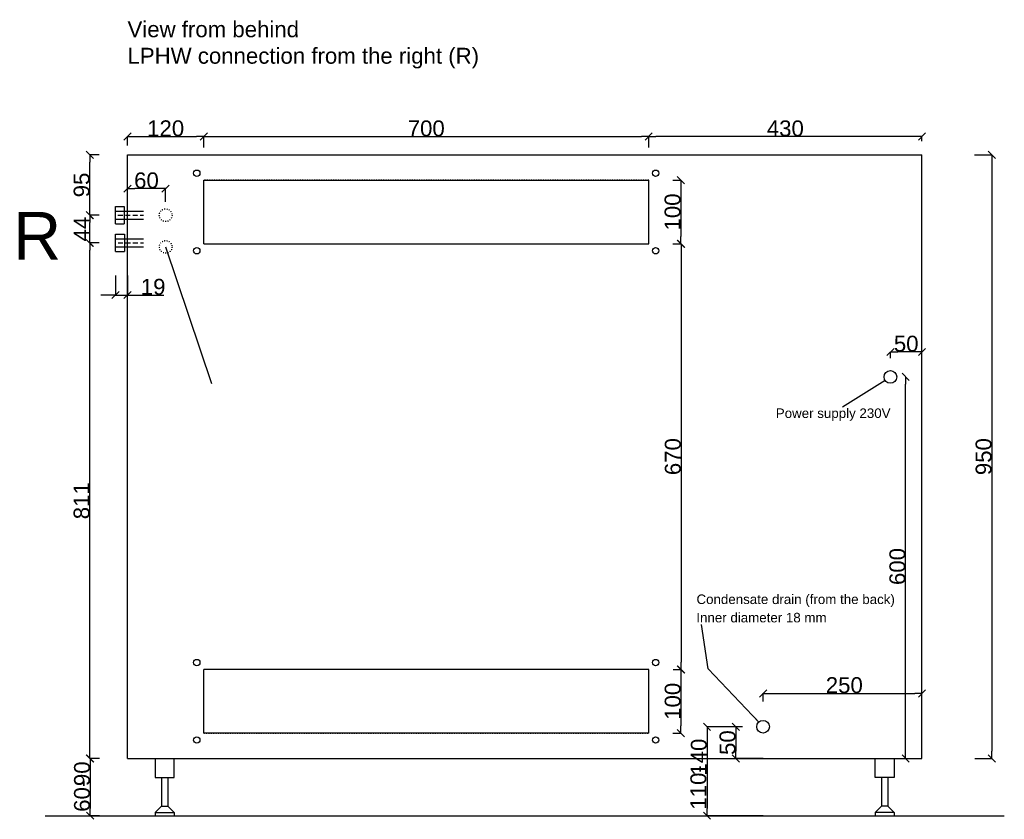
# Model space of a CAD drawing. Extents: x -170 to 4180, y -66 to 2750.
# Tile 4 of 5: x -170 to 1380, y 1244 to 2503. Entities that reach past the tile are written whole.
import ezdxf

# ---------------------------------------------------------------- set-up
doc = ezdxf.new("R2010")
doc.units = 0
doc.header["$MEASUREMENT"] = 0
doc.linetypes.add('Achse', pattern=[11.5, 0, -4, 7.5, 0])
doc.linetypes.add('Hustě  tečkovaná', pattern=[3.75, 1.25, -2.5])
for name, color, linetype in [('Oblouky a kružnice', 7, 'Continuous'), ('Popisky', 7, 'Continuous'), ('Textové bloky', 7, 'Continuous'), ('Čáry', 7, 'Continuous')]:
    doc.layers.add(name, color=color, linetype=linetype)
doc.styles.add('GENERATED_STYLE_1', font='ARIAL.ttf')
doc.styles.add('GENERATED_STYLE_2', font='ARIAL.ttf')
doc.styles.get("Standard").update_dxf_attribs({"font": 'txt', "bigfont": 'BIGFONT.SHX'})
doc.dimstyles.new('Dimstyle_703', dxfattribs={"dimtxt": 0.18, "dimasz": 9.12, "dimexe": 0.18, "dimexo": 0.0625, "dimgap": 0.09, "dimtad": 0, "dimtih": 1, "dimtoh": 1, "dimdec": 4, "dimzin": 0, "dimdsep": 46, "dimtxsty": 'Standard', "dimcen": 0.09, "dimadec": 0, "dimazin": 0, "dimtfac": 1, "dimtdec": 4, "dimtmove": 0, "dimatfit": 0, "dimldrblk": 'ARROWHEAD_5', "dimfxl": 1, "dimtolj": 1, "dimtzin": 0, "dimarcsym": 0})
doc.dimstyles.new('Peter', dxfattribs={"dimtxt": 25, "dimasz": 11.4, "dimexe": 0.18, "dimexo": 0, "dimgap": 0.09, "dimtad": 1, "dimdec": 0, "dimlfac": 0.9995, "dimzin": 0, "dimdsep": 46, "dimtxsty": 'GENERATED_STYLE_1', "dimblk": 'ARROWHEAD_6', "dimblk1": 'ARROWHEAD_6', "dimblk2": 'ARROWHEAD_6', "dimcen": 0.09, "dimclrd": 7, "dimclre": 7, "dimclrt": 7, "dimazin": 0, "dimtfac": 1, "dimtdec": 4, "dimtmove": 0, "dimatfit": 0, "dimfxl": 1, "dimtolj": 1, "dimtzin": 0, "dimarcsym": 0})

# ---------------------------------------------------------------- blocks, each defined once
blk = doc.blocks.new('ARROWHEAD_6')
at = {"color": 0, "linetype": 'Continuous'}
for p, q in [((0, 0), (-1, 0)), ((-0.5, -0.5), (0.5, 0.5))]:
    blk.add_line(p, q, dxfattribs=at)
blk = doc.blocks.new('*D54')
at = {"color": 7, "linetype": 'Continuous', "lineweight": -2}
for p, q in [((-44.1, 1340), (-58.8, 1340)), ((-58.7, 1328.6), (-58.7, 1261.4)), ((-44.1, 1250), (-58.8, 1250))]:
    blk.add_line(p, q, dxfattribs=at)
at = {"layer": 'Defpoints', "color": 0}
for p in [(-44.1, 1340), (-58.7, 1250), (-44.1, 1250)]:
    blk.add_point(p, dxfattribs=at)
at = {"color": 7, "lineweight": -2, "xscale": 11.4, "yscale": 11.4, "zscale": 11.4}
for p, rotation in [((-58.7, 1340), 90), ((-58.7, 1250), 270)]:
    blk.add_blockref('ARROWHEAD_6', p, dxfattribs=dict(at, rotation=rotation))
at = {"color": 7, "linetype": 'Continuous', "lineweight": 0, "insert": (-71.5, 1316), "char_height": 25, "attachment_point": 5, "rotation": 90, "style": 'GENERATED_STYLE_1'}
blk.add_mtext('\\A1;90', dxfattribs=at)
blk = doc.blocks.new('*D55')
at = {"color": 7, "linetype": 'Continuous', "lineweight": -2}
for p, q in [((-44.7, 2151.2), (-59.6, 2151.2)), ((-59.4, 1351.4), (-59.4, 2139.8)), ((-44.1, 1340), (-59.6, 1340))]:
    blk.add_line(p, q, dxfattribs=at)
at = {"layer": 'Defpoints', "color": 0}
for p in [(-59.4, 2151.2), (-44.7, 2151.2), (-44.1, 1340)]:
    blk.add_point(p, dxfattribs=at)
at = {"color": 7, "lineweight": -2, "xscale": 11.4, "yscale": 11.4, "zscale": 11.4}
for p, rotation in [((-59.4, 2151.2), 90), ((-59.4, 1340), 270)]:
    blk.add_blockref('ARROWHEAD_6', p, dxfattribs=dict(at, rotation=rotation))
at = {"color": 7, "linetype": 'Continuous', "lineweight": 0, "insert": (-72.2, 1745.6), "char_height": 25, "attachment_point": 5, "rotation": 90, "style": 'GENERATED_STYLE_1'}
blk.add_mtext('\\A1;811', dxfattribs=at)
blk = doc.blocks.new('*D56')
at = {"color": 7, "linetype": 'Continuous', "lineweight": -2}
for p, q in [((-44.5, 2195), (-59.7, 2195)), ((-59.5, 2162.6), (-59.5, 2183.6)), ((-44.7, 2151.2), (-59.7, 2151.2))]:
    blk.add_line(p, q, dxfattribs=at)
at = {"layer": 'Defpoints', "color": 0}
for p in [(-59.5, 2195), (-44.5, 2195), (-44.7, 2151.2)]:
    blk.add_point(p, dxfattribs=at)
at = {"color": 7, "lineweight": -2, "xscale": 11.4, "yscale": 11.4, "zscale": 11.4}
for p, rotation in [((-59.5, 2195), 90), ((-59.5, 2151.2), 270)]:
    blk.add_blockref('ARROWHEAD_6', p, dxfattribs=dict(at, rotation=rotation))
at = {"color": 7, "linetype": 'Continuous', "lineweight": 0, "insert": (-72.1, 2173.1), "char_height": 25, "attachment_point": 5, "rotation": 90, "style": 'GENERATED_STYLE_1'}
blk.add_mtext('\\A1;44', dxfattribs=at)
blk = doc.blocks.new('*D57')
at = {"color": 7, "linetype": 'Continuous', "lineweight": -2}
for p, q in [((-44.5, 2290), (-59.4, 2290)), ((-59.2, 2206.4), (-59.2, 2278.6)), ((-44.5, 2195), (-59.4, 2195))]:
    blk.add_line(p, q, dxfattribs=at)
at = {"layer": 'Defpoints', "color": 0}
for p in [(-59.2, 2290), (-44.5, 2290), (-44.5, 2195)]:
    blk.add_point(p, dxfattribs=at)
at = {"color": 7, "lineweight": -2, "xscale": 11.4, "yscale": 11.4, "zscale": 11.4}
for p, rotation in [((-59.2, 2290), 90), ((-59.2, 2195), 270)]:
    blk.add_blockref('ARROWHEAD_6', p, dxfattribs=dict(at, rotation=rotation))
at = {"color": 7, "linetype": 'Continuous', "lineweight": 0, "insert": (-72.1, 2242.5), "char_height": 25, "attachment_point": 5, "rotation": 90, "style": 'GENERATED_STYLE_1'}
blk.add_mtext('\\A1;95', dxfattribs=at)
blk = doc.blocks.new('*D58')
at = {"color": 7, "linetype": 'Continuous', "lineweight": -2}
for p, q in [((0, 2195), (0, 2236.9)), ((48.3, 2236.7), (11.4, 2236.7)), ((59.7, 2216), (59.7, 2236.9))]:
    blk.add_line(p, q, dxfattribs=at)
at = {"layer": 'Defpoints', "color": 0}
for p in [(0, 2236.7), (59.7, 2216), (0, 2195)]:
    blk.add_point(p, dxfattribs=at)
at = {"color": 7, "lineweight": -2, "xscale": 11.4, "yscale": 11.4, "zscale": 11.4, "rotation": 180}
blk.add_blockref('ARROWHEAD_6', (0, 2236.7), dxfattribs=at)
at = {"color": 7, "lineweight": -2, "xscale": 11.4, "yscale": 11.4, "zscale": 11.4}
blk.add_blockref('ARROWHEAD_6', (59.7, 2236.7), dxfattribs=at)
at = {"color": 7, "linetype": 'Continuous', "lineweight": 0, "insert": (29.8, 2249.6), "char_height": 25, "attachment_point": 5, "style": 'GENERATED_STYLE_1'}
blk.add_mtext('\\A1;60', dxfattribs=at)
blk = doc.blocks.new('*D59')
at = {"color": 7, "linetype": 'Continuous', "lineweight": -2}
for p, q in [((0, 2304.4), (0, 2318.8)), ((11.4, 2318.6), (108.6, 2318.6)), ((120, 2301.6), (120, 2318.8))]:
    blk.add_line(p, q, dxfattribs=at)
at = {"layer": 'Defpoints', "color": 0}
for p in [(120, 2318.6), (0, 2304.4), (120, 2301.6)]:
    blk.add_point(p, dxfattribs=at)
at = {"color": 7, "lineweight": -2, "xscale": 11.4, "yscale": 11.4, "zscale": 11.4, "rotation": 180}
blk.add_blockref('ARROWHEAD_6', (0, 2318.6), dxfattribs=at)
at = {"color": 7, "lineweight": -2, "xscale": 11.4, "yscale": 11.4, "zscale": 11.4}
blk.add_blockref('ARROWHEAD_6', (120, 2318.6), dxfattribs=at)
at = {"color": 7, "linetype": 'Continuous', "lineweight": 0, "insert": (60, 2331.5), "char_height": 25, "attachment_point": 5, "style": 'GENERATED_STYLE_1'}
blk.add_mtext('\\A1;120', dxfattribs=at)
blk = doc.blocks.new('*D60')
at = {"color": 7, "linetype": 'Continuous', "lineweight": -2}
for p, q in [((120, 2318.6), (120, 2318.8)), ((131.4, 2318.6), (808.6, 2318.6)), ((820, 2301.6), (820, 2318.8))]:
    blk.add_line(p, q, dxfattribs=at)
at = {"layer": 'Defpoints', "color": 0}
for p in [(120, 2318.6), (820, 2318.6), (820, 2301.6)]:
    blk.add_point(p, dxfattribs=at)
at = {"color": 7, "lineweight": -2, "xscale": 11.4, "yscale": 11.4, "zscale": 11.4, "rotation": 180}
blk.add_blockref('ARROWHEAD_6', (120, 2318.6), dxfattribs=at)
at = {"color": 7, "lineweight": -2, "xscale": 11.4, "yscale": 11.4, "zscale": 11.4}
blk.add_blockref('ARROWHEAD_6', (820, 2318.6), dxfattribs=at)
at = {"color": 7, "linetype": 'Continuous', "lineweight": 0, "insert": (470, 2331.4), "char_height": 25, "attachment_point": 5, "style": 'GENERATED_STYLE_1'}
blk.add_mtext('\\A1;700', dxfattribs=at)
blk = doc.blocks.new('*D61')
at = {"color": 7, "linetype": 'Continuous', "lineweight": -2}
for p, q in [((820, 2318.6), (820, 2318.8)), ((1238.6, 2318.6), (831.4, 2318.6)), ((1250, 2311.6), (1250, 2318.8))]:
    blk.add_line(p, q, dxfattribs=at)
at = {"layer": 'Defpoints', "color": 0}
for p in [(820, 2318.6), (820, 2318.6), (1250, 2311.6)]:
    blk.add_point(p, dxfattribs=at)
at = {"color": 7, "lineweight": -2, "xscale": 11.4, "yscale": 11.4, "zscale": 11.4, "rotation": 180}
blk.add_blockref('ARROWHEAD_6', (820, 2318.6), dxfattribs=at)
at = {"color": 7, "lineweight": -2, "xscale": 11.4, "yscale": 11.4, "zscale": 11.4}
blk.add_blockref('ARROWHEAD_6', (1250, 2318.6), dxfattribs=at)
at = {"color": 7, "linetype": 'Continuous', "lineweight": 0, "insert": (1035, 2331.4), "char_height": 25, "attachment_point": 5, "style": 'GENERATED_STYLE_1'}
blk.add_mtext('\\A1;430', dxfattribs=at)
blk = doc.blocks.new('*D62')
at = {"color": 7, "linetype": 'Continuous', "lineweight": -2}
for p, q in [((858.1, 2250), (870.7, 2250)), ((870.6, 2238.6), (870.6, 2161.4)), ((858.1, 2150), (870.7, 2150))]:
    blk.add_line(p, q, dxfattribs=at)
at = {"layer": 'Defpoints', "color": 0}
for p in [(858.1, 2250), (858.1, 2150), (870.6, 2150)]:
    blk.add_point(p, dxfattribs=at)
at = {"color": 7, "lineweight": -2, "xscale": 11.4, "yscale": 11.4, "zscale": 11.4}
for p, rotation in [((870.6, 2250), 90), ((870.6, 2150), 270)]:
    blk.add_blockref('ARROWHEAD_6', p, dxfattribs=dict(at, rotation=rotation))
at = {"color": 7, "linetype": 'Continuous', "lineweight": 0, "insert": (857.7, 2200), "char_height": 25, "attachment_point": 5, "rotation": 90, "style": 'GENERATED_STYLE_1'}
blk.add_mtext('\\A1;100', dxfattribs=at)
blk = doc.blocks.new('*D63')
at = {"color": 7, "linetype": 'Continuous', "lineweight": -2}
for p, q in [((858.3, 2150), (871.1, 2150)), ((871, 2138.6), (871, 1491.4)), ((858.3, 1480), (871.1, 1480))]:
    blk.add_line(p, q, dxfattribs=at)
at = {"layer": 'Defpoints', "color": 0}
for p in [(858.3, 2150), (858.3, 1480), (871, 1480)]:
    blk.add_point(p, dxfattribs=at)
at = {"color": 7, "lineweight": -2, "xscale": 11.4, "yscale": 11.4, "zscale": 11.4}
for p, rotation in [((871, 2150), 90), ((871, 1480), 270)]:
    blk.add_blockref('ARROWHEAD_6', p, dxfattribs=dict(at, rotation=rotation))
at = {"color": 7, "linetype": 'Continuous', "lineweight": 0, "insert": (858.1, 1815), "char_height": 25, "attachment_point": 5, "rotation": 90, "style": 'GENERATED_STYLE_1'}
blk.add_mtext('\\A1;670', dxfattribs=at)
blk = doc.blocks.new('*D64')
at = {"color": 7, "linetype": 'Continuous', "lineweight": -2}
for p, q in [((858.3, 1480), (870.9, 1480)), ((870.7, 1468.6), (870.7, 1391.4)), ((858.2, 1380), (870.9, 1380))]:
    blk.add_line(p, q, dxfattribs=at)
at = {"layer": 'Defpoints', "color": 0}
for p in [(858.3, 1480), (858.2, 1380), (870.7, 1380)]:
    blk.add_point(p, dxfattribs=at)
at = {"color": 7, "lineweight": -2, "xscale": 11.4, "yscale": 11.4, "zscale": 11.4}
for p, rotation in [((870.7, 1480), 90), ((870.7, 1380), 270)]:
    blk.add_blockref('ARROWHEAD_6', p, dxfattribs=dict(at, rotation=rotation))
at = {"color": 7, "linetype": 'Continuous', "lineweight": 0, "insert": (857.9, 1430), "char_height": 25, "attachment_point": 5, "rotation": 90, "style": 'GENERATED_STYLE_1'}
blk.add_mtext('\\A1;100', dxfattribs=at)
blk = doc.blocks.new('*D65')
at = {"color": 7, "linetype": 'Continuous', "lineweight": -2}
for p, q in [((1000, 1429.5), (1000, 1442.6)), ((1011.4, 1442.4), (1238.6, 1442.4)), ((1250, 1390), (1250, 1442.6))]:
    blk.add_line(p, q, dxfattribs=at)
at = {"layer": 'Defpoints', "color": 0}
for p in [(1250, 1442.4), (1000, 1429.5), (1250, 1390)]:
    blk.add_point(p, dxfattribs=at)
at = {"color": 7, "lineweight": -2, "xscale": 11.4, "yscale": 11.4, "zscale": 11.4, "rotation": 180}
blk.add_blockref('ARROWHEAD_6', (1000, 1442.4), dxfattribs=at)
at = {"color": 7, "lineweight": -2, "xscale": 11.4, "yscale": 11.4, "zscale": 11.4}
blk.add_blockref('ARROWHEAD_6', (1250, 1442.4), dxfattribs=at)
at = {"color": 7, "linetype": 'Continuous', "lineweight": 0, "insert": (1127.8, 1455.3), "char_height": 25, "attachment_point": 5, "style": 'GENERATED_STYLE_1'}
blk.add_mtext('\\A1;250', dxfattribs=at)
blk = doc.blocks.new('*D66')
at = {"color": 7, "linetype": 'Continuous', "lineweight": -2}
for p, q in [((967.6, 1390), (956.9, 1390)), ((957, 1378.6), (957, 1351.4)), ((1000, 1340), (956.9, 1340))]:
    blk.add_line(p, q, dxfattribs=at)
at = {"layer": 'Defpoints', "color": 0}
for p in [(967.6, 1390), (957, 1340), (1000, 1340)]:
    blk.add_point(p, dxfattribs=at)
at = {"color": 7, "lineweight": -2, "xscale": 11.4, "yscale": 11.4, "zscale": 11.4}
for p, rotation in [((957, 1390), 90), ((957, 1340), 270)]:
    blk.add_blockref('ARROWHEAD_6', p, dxfattribs=dict(at, rotation=rotation))
at = {"color": 7, "linetype": 'Continuous', "lineweight": 0, "insert": (944.2, 1365), "char_height": 25, "attachment_point": 5, "rotation": 90, "style": 'GENERATED_STYLE_1'}
blk.add_mtext('\\A1;50', dxfattribs=at)
blk = doc.blocks.new('*D67')
at = {"color": 7, "linetype": 'Continuous', "lineweight": -2}
for p, q in [((956.9, 1390), (911.7, 1390)), ((911.8, 1378.6), (911.8, 1261.4)), ((1000, 1250), (911.7, 1250))]:
    blk.add_line(p, q, dxfattribs=at)
at = {"layer": 'Defpoints', "color": 0}
for p in [(956.9, 1390), (911.8, 1250), (1000, 1250)]:
    blk.add_point(p, dxfattribs=at)
at = {"color": 7, "lineweight": -2, "xscale": 11.4, "yscale": 11.4, "zscale": 11.4}
for p, rotation in [((911.8, 1390), 90), ((911.8, 1250), 270)]:
    blk.add_blockref('ARROWHEAD_6', p, dxfattribs=dict(at, rotation=rotation))
at = {"color": 7, "linetype": 'Continuous', "lineweight": 0, "insert": (899, 1342.1), "char_height": 25, "attachment_point": 5, "rotation": 90, "style": 'GENERATED_STYLE_1'}
blk.add_mtext('\\A1;140', dxfattribs=at)
blk = doc.blocks.new('*D69')
at = {"color": 7, "linetype": 'Continuous', "lineweight": -2}
for p, q in [((1224.1, 1940.4), (1224.4, 1940.4)), ((1224.3, 1351.4), (1224.3, 1929)), ((1218.6, 1340), (1224.4, 1340))]:
    blk.add_line(p, q, dxfattribs=at)
at = {"layer": 'Defpoints', "color": 0}
for p in [(1224.1, 1940.4), (1224.3, 1940.4), (1218.6, 1340)]:
    blk.add_point(p, dxfattribs=at)
at = {"color": 7, "lineweight": -2, "xscale": 11.4, "yscale": 11.4, "zscale": 11.4}
for p, rotation in [((1224.3, 1940.4), 90), ((1224.3, 1340), 270)]:
    blk.add_blockref('ARROWHEAD_6', p, dxfattribs=dict(at, rotation=rotation))
at = {"color": 7, "linetype": 'Continuous', "lineweight": 0, "insert": (1211.4, 1642.1), "char_height": 25, "attachment_point": 5, "rotation": 90, "style": 'GENERATED_STYLE_1'}
blk.add_mtext('\\A1;600', dxfattribs=at)
blk = doc.blocks.new('*D70')
at = {"color": 7, "linetype": 'Continuous', "lineweight": -2}
for p, q in [((1200.4, 1970), (1200.4, 1979.9)), ((1238.6, 1979.7), (1211.8, 1979.7)), ((1250, 1938.1), (1250, 1979.9))]:
    blk.add_line(p, q, dxfattribs=at)
at = {"layer": 'Defpoints', "color": 0}
for p in [(1200.4, 1979.7), (1200.4, 1970), (1250, 1938.1)]:
    blk.add_point(p, dxfattribs=at)
at = {"color": 7, "lineweight": -2, "xscale": 11.4, "yscale": 11.4, "zscale": 11.4, "rotation": 180}
blk.add_blockref('ARROWHEAD_6', (1200.4, 1979.7), dxfattribs=at)
at = {"color": 7, "lineweight": -2, "xscale": 11.4, "yscale": 11.4, "zscale": 11.4}
blk.add_blockref('ARROWHEAD_6', (1250, 1979.7), dxfattribs=at)
at = {"color": 7, "linetype": 'Continuous', "lineweight": 0, "insert": (1225.2, 1992.6), "char_height": 25, "attachment_point": 5, "style": 'GENERATED_STYLE_1'}
blk.add_mtext('\\A1;50', dxfattribs=at)
blk = doc.blocks.new('*D72')
at = {"color": 7, "linetype": 'Continuous', "lineweight": -2}
for p, q in [((-19, 2100.3), (-19, 2069.1)), ((0, 2099.8), (0, 2069.1)), ((-19, 2069.3), (-41.8, 2069.3)), ((-19, 2069.3), (0, 2069.3)), ((0, 2069.3), (57.1, 2069.3)), ((0, 2069.3), (22.8, 2069.3))]:
    blk.add_line(p, q, dxfattribs=at)
at = {"layer": 'Defpoints', "color": 0}
for p in [(-19, 2100.3), (0, 2099.8), (0, 2069.3)]:
    blk.add_point(p, dxfattribs=at)
at = {"color": 7, "lineweight": -2, "xscale": 11.4, "yscale": 11.4, "zscale": 11.4}
blk.add_blockref('ARROWHEAD_6', (-19, 2069.3), dxfattribs=at)
at = {"color": 7, "lineweight": -2, "xscale": 11.4, "yscale": 11.4, "zscale": 11.4, "rotation": 180}
blk.add_blockref('ARROWHEAD_6', (0, 2069.3), dxfattribs=at)
at = {"color": 7, "linetype": 'Continuous', "lineweight": 0, "insert": (40.3, 2082.1), "char_height": 25, "attachment_point": 5, "style": 'GENERATED_STYLE_1'}
blk.add_mtext('\\A1;19', dxfattribs=at)
blk = doc.blocks.new('*D74')
at = {"color": 7, "linetype": 'Continuous', "lineweight": -2}
for p, q in [((1332.6, 2290), (1360.2, 2290)), ((1360, 2278.6), (1360, 1351.4)), ((1333.2, 1340), (1360.2, 1340))]:
    blk.add_line(p, q, dxfattribs=at)
at = {"layer": 'Defpoints', "color": 0}
for p in [(1332.6, 2290), (1333.2, 1340), (1360, 1340)]:
    blk.add_point(p, dxfattribs=at)
at = {"color": 7, "lineweight": -2, "xscale": 11.4, "yscale": 11.4, "zscale": 11.4}
for p, rotation in [((1360, 2290), 90), ((1360, 1340), 270)]:
    blk.add_blockref('ARROWHEAD_6', p, dxfattribs=dict(at, rotation=rotation))
at = {"color": 7, "linetype": 'Continuous', "lineweight": 0, "insert": (1347.1, 1815), "char_height": 25, "attachment_point": 5, "rotation": 90, "style": 'GENERATED_STYLE_1'}
blk.add_mtext('\\A1;950', dxfattribs=at)
blk = doc.blocks.new('ARROWHEAD_5')
at = {"color": 0, "linetype": 'Continuous'}
blk.add_line((0, 0), (-1, 0), dxfattribs=at)
blk.add_solid([(-1, 0.2679), (0, 0), (-1, -0.2679), (-1, 0.2679)], dxfattribs=at)

msp = doc.modelspace()

# ---------------------------------------------------------------- linework, layer by layer
at = {"layer": 'Oblouky a kružnice', "color": 7, "linetype": 'Continuous'}
for centre, radius in [((109, 2261), 5), ((831, 2261), 5), ((109, 2139), 5), ((831, 2139), 5), ((1200.4, 1940.4), 10), ((109, 1491), 5), ((831, 1491), 5), ((1000, 1390), 10), ((109, 1369), 5), ((831, 1369), 5)]:
    msp.add_circle(centre, radius, dxfattribs=at)
at = {"layer": 'Oblouky a kružnice', "color": 7, "linetype": 'Hustě  tečkovaná'}
for centre in [(60, 2195), (60, 2145)]:
    msp.add_circle(centre, 10, dxfattribs=at)
at = {"layer": 'Čáry', "color": 7, "linetype": 'Continuous'}
for p, q in [((0, 1340), (0, 2290)), ((0, 2290), (1250, 2290)), ((1250, 1340), (1250, 2290)), ((120, 2250), (820, 2250)), ((120, 2150), (120, 2250)), ((820, 2150), (820, 2250)), ((60, 2145), (132, 1930.2)), ((120, 2150), (820, 2150)), ((1125.1, 1893.2), (1192, 1935.1)), ((120, 1380), (120, 1480)), ((820, 1480), (120, 1480)), ((120, 1380), (120, 1480)), ((820, 1380), (820, 1480)), ((820, 1380), (120, 1380)), ((0, 1340), (1250, 1340)), ((43.5, 1340), (43.5, 1310)), ((73.5, 1310), (73.5, 1340)), ((1176.5, 1310), (1176.5, 1340)), ((1206.5, 1340), (1206.5, 1310)), ((43.5, 1310), (73.5, 1310)), ((53.5, 1310), (53.5, 1265)), ((63.5, 1310), (63.5, 1265)), ((1206.5, 1310), (1176.5, 1310)), ((1186.5, 1310), (1186.5, 1265)), ((1196.5, 1309.9), (1196.5, 1265)), ((43.5, 1255), (53.5, 1265)), ((43.5, 1255), (43.5, 1250)), ((43.5, 1255), (73.5, 1255)), ((53.5, 1265), (63.5, 1265)), ((73.5, 1255), (63.5, 1265)), ((73.5, 1255), (73.5, 1250)), ((1176.5, 1255), (1186.5, 1265)), ((1206.5, 1255), (1176.5, 1255)), ((1176.5, 1255), (1176.5, 1250)), ((1196.5, 1265), (1186.5, 1265)), ((1206.5, 1255), (1196.5, 1265)), ((1206.5, 1255), (1206.5, 1250)), ((-129.6, 1250), (1379.6, 1250))]:
    msp.add_line(p, q, dxfattribs=at)
at = {"layer": 'Čáry', "color": 7, "linetype": 'Hustě  tečkovaná'}
for p, q in [((820, 2250), (120, 2250)), ((120, 2150), (120, 2250)), ((820, 2150), (820, 2250)), ((120, 2150), (820, 2150)), ((820, 1480), (120, 1480)), ((820, 1380), (820, 1480)), ((120, 1380), (820, 1380))]:
    msp.add_line(p, q, dxfattribs=at)
at = {"layer": 'Čáry', "color": 1, "linetype": 'Continuous'}
for p, q in [((-19.1, 2181.5), (-19.1, 2208.5)), ((-19.1, 2208.5), (-5.1, 2208.5)), ((-19.1, 2201.5), (24.9, 2201.5)), ((-5.1, 2208.5), (-5.1, 2181.5)), ((-19.1, 2188.5), (24.9, 2188.5)), ((-19.1, 2181.5), (-5.1, 2181.5)), ((-19, 2138), (-19, 2165)), ((-19, 2165), (-5, 2165)), ((-19, 2158), (25, 2158)), ((-5, 2165), (-5, 2138)), ((-19, 2145), (25, 2145)), ((-19, 2138), (-5, 2138))]:
    msp.add_line(p, q, dxfattribs=at)
at = {"layer": 'Čáry', "color": 1, "linetype": 'Achse'}
for p, q in [((-19.1, 2195), (24.9, 2195)), ((-19, 2151.5), (25, 2151.5))]:
    msp.add_line(p, q, dxfattribs=at)

# ---------------------------------------------------------------- texts
at = {"linetype": 'Continuous', "lineweight": 0, "char_height": 61.635, "width": 75.503, "attachment_point": 1, "rotation": 90, "style": 'GENERATED_STYLE_2'}
for s, insert in [('{\\H0.405612x;110-}', (885.6, 1259.5)), ('{\\H0.405612x;60-}', (-84.2, 1256.1))]:
    msp.add_mtext(s, dxfattribs=dict(at, insert=insert))
at = {"layer": 'Popisky', "color": 7, "char_height": 15, "attachment_point": 4, "style": 'GENERATED_STYLE_1'}
for s, insert, width in [('{ Power supply 230V}', (1014.2, 1881.1), 268.897), ('{ Condensate drain (from the back)}', (889.4, 1588.3), 550.133)]:
    msp.add_mtext(s, dxfattribs=dict(at, insert=insert, width=width))
at = {"layer": 'Textové bloky', "color": 7, "attachment_point": 1, "style": 'GENERATED_STYLE_1'}
for s, insert, char_height, width in [('{View from behind\\PLPHW connection from the right (R)}', (0, 2500), 25, 1107.706), ('{\\C1;R}', (-180, 2200), 75, 291.06), ('{Inner diameter 18 mm}', (895, 1569.2), 15, 612.526)]:
    msp.add_mtext(s, dxfattribs=dict(at, insert=insert, char_height=char_height, width=width))

# ---------------------------------------------------------------- dimensions: what is measured, and where the dimension line sits
at = {"linetype": 'Continuous', "lineweight": 0}
for base, p1, p2, picture, middle in [((120, 2318.6), (0, 2304.4), (120, 2301.6), '*D59', (60, 2331.5)), ((820, 2318.6), (120, 2318.6), (820, 2301.6), '*D60', (470, 2331.4)), ((820, 2318.6), (1250, 2311.6), (820, 2318.6), '*D61', (1035, 2331.4)), ((0, 2236.7), (59.7, 2216), (0, 2195), '*D58', (29.8, 2249.6)), ((1200.4, 1979.7), (1250, 1938.1), (1200.4, 1970), '*D70', (1225.2, 1992.6))]:
    dim = msp.add_linear_dim(base=base, p1=p1, p2=p2, dimstyle='Peter', dxfattribs=at)
    dim.commit()
    dim.dimension.update_dxf_attribs({"geometry": picture, "text_midpoint": middle})
for base, p1, p2, picture, middle in [((-59.2, 2290), (-44.5, 2195), (-44.5, 2290), '*D57', (-72.1, 2242.5)), ((1360, 1340), (1332.6, 2290), (1333.2, 1340), '*D74', (1347.1, 1815)), ((870.6, 2150), (858.1, 2250), (858.1, 2150), '*D62', (857.7, 2200)), ((-59.5, 2195), (-44.7, 2151.2), (-44.5, 2195), '*D56', (-72.1, 2173.1)), ((-59.4, 2151.2), (-44.1, 1340), (-44.7, 2151.2), '*D55', (-72.2, 1745.6)), ((871, 1480), (858.3, 2150), (858.3, 1480), '*D63', (858.1, 1815)), ((870.7, 1380), (858.3, 1480), (858.2, 1380), '*D64', (857.9, 1430))]:
    dim = msp.add_linear_dim(base=base, p1=p1, p2=p2, angle=90, dimstyle='Peter', dxfattribs=at)
    dim.commit()
    dim.dimension.update_dxf_attribs({"geometry": picture, "text_midpoint": middle})
for base, p1, p2, picture, middle in [((0, 2069.3), (-19, 2100.3), (0, 2099.8), '*D72', (40.3, 2069.3)), ((1250, 1442.4), (1000, 1429.5), (1250, 1390), '*D65', (1127.8, 1442.4))]:
    dim = msp.add_linear_dim(base=base, p1=p1, p2=p2, dimstyle='Peter', dxfattribs=at)
    dim.commit()
    dim.dimension.update_dxf_attribs({"geometry": picture, "text_midpoint": middle, "dimtype": 160})
for base, p1, p2, picture, middle in [((1224.3, 1940.4), (1218.6, 1340), (1224.1, 1940.4), '*D69', (1224.3, 1642.1)), ((911.8, 1250), (956.9, 1390), (1000, 1250), '*D67', (911.8, 1342.1)), ((957, 1340), (967.6, 1390), (1000, 1340), '*D66', (957, 1365)), ((-58.7, 1250), (-44.1, 1340), (-44.1, 1250), '*D54', (-58.7, 1316))]:
    dim = msp.add_linear_dim(base=base, p1=p1, p2=p2, angle=90, dimstyle='Peter', dxfattribs=at)
    dim.commit()
    dim.dimension.update_dxf_attribs({"geometry": picture, "text_midpoint": middle, "dimtype": 160})

# ---------------------------------------------------------------- leaders
at = {"layer": 'Popisky', "color": 7, "linetype": 'Continuous'}
msp.add_leader([(993.2, 1397.3), (913.6, 1480.9), (903.1, 1551.1)], dimstyle='Dimstyle_703', dxfattribs=at)

doc.saveas('drawing.dxf')
